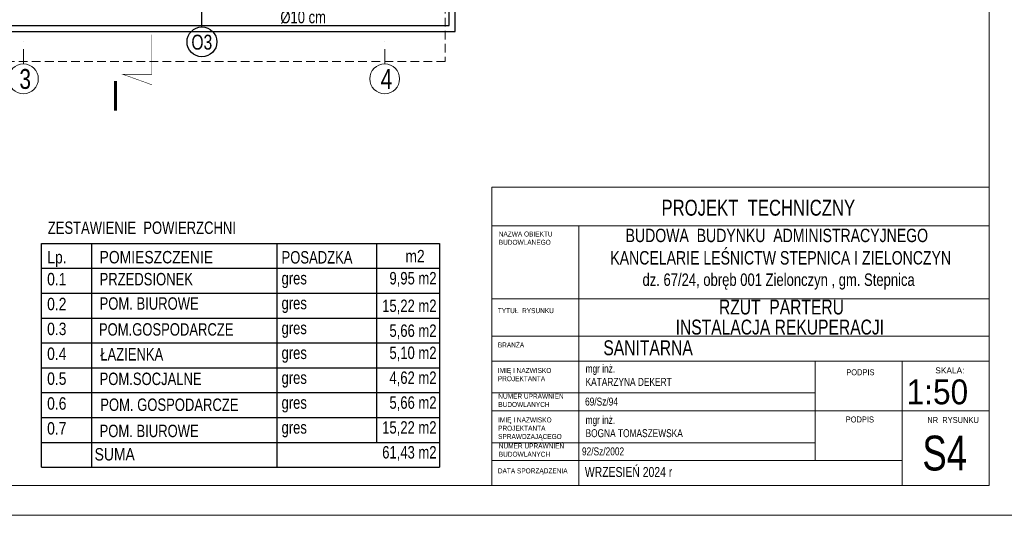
# Model space of a CAD drawing. Header units: inches. Extents: x 67073 to 287261, y -76160 to 48412.
# Tile 94 of 117: x 86326 to 87316, y -42402 to -41904. Entities that reach past the tile are written whole.
import ezdxf
from ezdxf.enums import TextEntityAlignment as Align

# ---------------------------------------------------------------- set-up
doc = ezdxf.new("R2010")
doc.units = ezdxf.units.IN
doc.header["$MEASUREMENT"] = 0
doc.linetypes.add('DASHDOT', pattern=[1, 0.5, -0.25, 0, -0.25])
doc.linetypes.add('HIDDEN', pattern=[0.375, 0.25, -0.125])
for name, color, linetype in [('## 00 TABELKA -OPISY', 7, 'Continuous'), ('A--tabelka-zest.pow.', 121, 'Continuous'), ('p--obrzeże bet.', 252, 'Continuous'), ('p--opis okna', 181, 'Continuous'), ('p--opisy dodatkowe', 33, 'Continuous')]:
    doc.layers.add(name, color=color, linetype=linetype)
for name, color, linetype, lineweight in [('A--tabelka rysunku', 7, 'Continuous', 0), ('p-- linia przekroju I-AB', 116, 'Continuous', 40), ('p--dach', 2, 'Continuous', 30), ('p--osie konstr.-NR', 1, 'DASHDOT', 15)]:
    doc.layers.add(name, color=color, linetype=linetype, lineweight=lineweight)
doc.styles.add('1-50', font='arial.ttf', dxfattribs={"width": 0.75, "height": 12.5})
doc.styles.add('1-500', font='arial.ttf', dxfattribs={"width": 0.75, "height": 1.25})
doc.styles.add('Arial narrow', font='arial.ttf', dxfattribs={"width": 0.75})
doc.styles.get("Standard").update_dxf_attribs({"font": 'ARIAL.TTF', "width": 0.75})

msp = doc.modelspace()

# ---------------------------------------------------------------- linework, layer by layer
at = {"linetype": 'Continuous', "lineweight": 18}
for points in [[(85230.462, -42402.179), (87330.462, -42402.179), (87330.462, -40917.179), (85230.462, -40917.179)], [(85391.09, -42372.179), (87300.462, -42372.179), (87300.462, -40947.179), (85391.09, -40947.179)]]:
    msp.add_lwpolyline(points, close=True, dxfattribs=at)
at = {"layer": 'A--tabelka rysunku', "linetype": 'Continuous'}
for p, q in [((87300.462, -42072.179), (86800.462, -42072.179)), ((87300.462, -42111.241), (86800.462, -42111.241)), ((86887.962, -42111.241), (86887.962, -42372.179)), ((87300.462, -42184.679), (86800.462, -42184.679)), ((87300.462, -42184.679), (86800.462, -42184.679)), ((87300.462, -42222.179), (86800.462, -42222.179)), ((87300.462, -42247.179), (86800.462, -42247.179)), ((87125.462, -42347.179), (87125.462, -42247.179)), ((87212.962, -42372.179), (87212.962, -42247.179)), ((87125.462, -42279.179), (86800.462, -42279.179)), ((87212.962, -42297.179), (86800.462, -42297.179)), ((87212.962, -42297.179), (87300.462, -42297.179)), ((87125.462, -42329.179), (86800.462, -42329.179)), ((87212.962, -42347.179), (86800.462, -42347.179))]:
    msp.add_line(p, q, dxfattribs=at)
msp.add_lwpolyline([(86800.462, -42372.179), (87300.462, -42372.179), (87300.462, -42072.179), (86800.462, -42072.179)], close=True, dxfattribs=at)
at = {"layer": 'A--tabelka-zest.pow.', "color": 0}
for p, q in [((86397.831, -42128.867), (86397.831, -42353.867)), ((86584.346, -42128.867), (86584.346, -42353.867)), ((86684.346, -42128.867), (86684.346, -42328.867)), ((86347.831, -42153.867), (86747.831, -42153.867)), ((86347.831, -42178.867), (86747.831, -42178.867)), ((86347.831, -42203.867), (86747.831, -42203.867)), ((86347.831, -42228.867), (86747.831, -42228.867)), ((86347.831, -42253.867), (86747.831, -42253.867)), ((86347.831, -42278.867), (86747.831, -42278.867)), ((86347.831, -42303.867), (86747.831, -42303.867)), ((86347.831, -42328.867), (86747.831, -42328.867)), ((86347.831, -42328.867), (86747.831, -42328.867)), ((86347.831, -42353.867), (86747.831, -42353.867))]:
    msp.add_line(p, q, dxfattribs=at)
msp.add_lwpolyline([(86347.831, -42353.867), (86347.831, -42128.867), (86747.831, -42128.867), (86747.831, -42353.867)], dxfattribs=at)
at = {"layer": 'p-- linia przekroju I-AB', "color": 0, "const_width": 0.5}
msp.add_lwpolyline([(86458.673, -41918.964), (86458.673, -41958.974), (86429.646, -41958.974), (86458.673, -41969.385)], dxfattribs=at)
at = {"layer": 'p--dach', "color": 0, "linetype": 'HIDDEN', "lineweight": 20, "ltscale": 35}
msp.add_lwpolyline([(85473.683, -41101.444), (86753.683, -41101.444), (86753.683, -41945.844), (85473.683, -41945.844)], close=True, dxfattribs=at)
at = {"layer": 'p--obrzeże bet.', "color": 0, "linetype": 'Continuous', "ltscale": 35}
for points in [[(86310.283, -41915.844), (86763.683, -41915.844), (86763.683, -41131.444), (85463.683, -41131.444), (85463.683, -41921.844), (85917.083, -41921.844)], [(86304.283, -41909.844), (86757.683, -41909.844), (86757.683, -41137.444), (85469.683, -41137.444), (85469.683, -41915.844), (85923.083, -41915.844)]]:
    msp.add_lwpolyline(points, dxfattribs=at)
at = {"layer": 'p--opis okna', "color": 0}
msp.add_line((86508.988, -41911.305), (86508.988, -41833.844), dxfattribs=at)
msp.add_circle((86508.988, -41926.305), 15, dxfattribs=at)
at = {"layer": 'p--osie konstr.-NR', "color": 0, "linetype": 'DASHDOT', "ltscale": 30}
for p, q in [((86329.483, -41948.442), (86329.483, -41923.442)), ((86692.733, -41948.442), (86692.733, -41923.442))]:
    msp.add_line(p, q, dxfattribs=at)
at = {"layer": 'p--osie konstr.-NR', "color": 0, "linetype": 'Continuous', "ltscale": 35}
for centre in [(86329.483, -41963.442), (86692.733, -41963.442)]:
    msp.add_circle(centre, 15, dxfattribs=at)

# ---------------------------------------------------------------- texts
at = {"layer": '## 00 TABELKA -OPISY', "ltscale": 35, "char_height": 15, "attachment_point": 2, "style": 'Arial narrow'}
for s, insert, width in [('RZUT  PARTERU', (87091.639, -42185.314), 589.37616), ('INSTALACJA REKUPERACJI', (87090.013, -42205.475), 589.37616), ('SANITARNA', (86957.546, -42226.252), 627.98218)]:
    msp.add_mtext(s, dxfattribs=dict(at, insert=insert, width=width))
at = {"layer": '## 00 TABELKA -OPISY', "char_height": 8, "width": 277.17637, "attachment_point": 1}
for s, insert in [('\\W0.75;mgr inż.\\PKATARZYNA DEKERT', (86894.675, -42250.701)), ('\\W0.75;mgr inż.\\PBOGNA TOMASZEWSKA', (86894.675, -42302.293))]:
    msp.add_mtext(s, dxfattribs=dict(at, insert=insert))
at = {"layer": '## 00 TABELKA -OPISY', "attachment_point": 1, "style": 'Arial narrow'}
for s, insert, char_height, width in [('\\P69/Sz/94', (86894.176, -42270.534), 8, 277.17637), ('92/Sz/2002', (86891.08, -42333.934), 8, 219.89178), ('WRZESIEŃ 2024 r', (86893.965, -42353.606), 10, 277.17637)]:
    msp.add_mtext(s, dxfattribs=dict(at, insert=insert, char_height=char_height, width=width))
at = {"layer": 'A--tabelka rysunku', "style": 'Arial narrow'}
msp.add_text('SKALA:', height=6, dxfattribs=at).set_placement((87246.322, -42253.513), align=Align.TOP_LEFT)
at = {"layer": 'A--tabelka rysunku', "style": 'Arial narrow', "width": 0.908571}
msp.add_text('1:50', height=25, dxfattribs=at).set_placement((87217.586, -42265.614), align=Align.TOP_LEFT)
at = {"layer": 'A--tabelka rysunku', "ltscale": 35, "insert": (87068.368, -42084.967), "char_height": 16, "width": 627.98218, "attachment_point": 2, "style": 'Arial narrow'}
msp.add_mtext('PROJEKT  TECHNICZNY', dxfattribs=at)
at = {"layer": 'A--tabelka rysunku'}
for s, insert, char_height, width, attachment_point, style in [('NAZWA OBIEKTU\\PBUDOWLANEGO', (86807.387, -42116.916), 5, 277.17637, 1, 'Arial narrow'), ('{\\H0.75x;BUDOWA  BUDYNKU  ADMINISTRACYJNEGO\\P  KANCELARIE LEŚNICTW STEPNICA I ZIELONCZYN\\P\\H0.9259x; dz. 67/24, obręb 001 Zielonczyn , gm. Stepnica}', (87086.971, -42114.075), 18, 597.29156, 2, '1-500'), ('TYTUŁ  RYSUNKU', (86806.481, -42193.947), 5, 277.17637, 1, 'Arial narrow'), ('BRANŻA', (86806.481, -42228.454), 5, 277.17637, 1, 'Arial narrow'), ('IMIĘ I NAZWISKO \\PPROJEKTANTA', (86806.481, -42254.062), 5, 277.17637, 1, 'Arial narrow'), ('PODPIS ', (87156.814, -42255.398), 6, 277.17637, 1, 'Arial narrow'), ('NUMER UPRAWNIEŃ \\PBUDOWLANYCH', (86806.926, -42279.925), 5, 277.17637, 1, 'Arial narrow'), ('IMIĘ I NAZWISKO \\PPROJEKTANTA\\PSPRAWDZAJĄCEGO', (86806.765, -42303.791), 5, 277.17637, 1, 'Arial narrow'), ('PODPIS  ', (87156.246, -42302.852), 6, 277.17637, 1, 'Arial narrow'), ('NR  RYSUNKU', (87238.308, -42303.39), 6, 72.14614, 1, 'Arial narrow'), ('NUMER UPRAWNIEŃ \\PBUDOWLANYCH', (86807.446, -42329.942), 5, 277.17637, 1, 'Arial narrow'), ('S4', (87233.332, -42322.114), 35, 65.0967, 1, 'Arial narrow'), ('DATA SPORZĄDZENIA', (86806.481, -42355.003), 5, 277.17637, 1, 'Arial narrow')]:
    msp.add_mtext(s, dxfattribs=dict(at, insert=insert, char_height=char_height, width=width, attachment_point=attachment_point, style=style))
at = {"layer": 'A--tabelka-zest.pow.', "color": 0, "width": 0.8}
for s, p in [('Lp.', (86353.487, -42136.449)), ('POMIESZCZENIE', (86406.074, -42136.449)), ('m2', (86713.531, -42135.397)), ('0.1', (86353.335, -42158.535)), ('0.2', (86353.335, -42183.535)), ('0.3', (86353.335, -42208.535)), ('0.4', (86353.335, -42233.535)), ('0.5', (86353.335, -42258.535)), ('0.6', (86353.335, -42283.535)), ('0.7', (86353.335, -42308.535)), ('SUMA', (86401.079, -42334.563))]:
    msp.add_text(s, height=12.5, dxfattribs=at).set_placement(p, align=Align.TOP_LEFT)
at = {"layer": 'A--tabelka-zest.pow.', "color": 0, "ltscale": 35, "insert": (86353.986, -42106.843), "char_height": 12.5, "width": 402.19685, "attachment_point": 1}
msp.add_mtext('ZESTAWIENIE  POWIERZCHNI   ', dxfattribs=at)
at = {"layer": 'A--tabelka-zest.pow.', "color": 0, "char_height": 12.5, "style": '1-50'}
for s, insert, width, attachment_point in [('POSADZKA', (86589.02, -42136.585), 100, 1), ('gres', (86589.02, -42157.59), 100, 1), ('\\pxqr;9,95 m2', (86681.35, -42157.59), 63.48431, 1), ('\\pxqr;15,22 m2', (86681.35, -42200.145), 63.48431, 7), ('gres', (86589.02, -42182.59), 100, 1), ('gres', (86589.02, -42207.59), 100, 1), ('\\pxqr;5,66 m2', (86681.35, -42225.145), 63.48431, 7), ('gres', (86589.02, -42232.59), 100, 1), ('\\pxqr;5,10 m2', (86681.35, -42232.59), 63.48431, 1), ('gres', (86589.02, -42257.59), 100, 1), ('\\pxqr;4,62 m2', (86681.35, -42257.59), 63.48431, 1), ('gres', (86589.02, -42282.59), 100, 1), ('\\pxqr;5,66 m2', (86681.35, -42282.59), 63.48431, 1), ('gres', (86589.02, -42307.59), 100, 1), ('\\pxqr;15,22 m2', (86681.35, -42307.59), 63.48431, 1), ('\\pxqr;61,43 m2', (86681.35, -42332.59), 63.48431, 1)]:
    msp.add_mtext(s, dxfattribs=dict(at, insert=insert, width=width, attachment_point=attachment_point))
at = {"layer": 'A--tabelka-zest.pow.', "color": 0, "char_height": 12.5, "attachment_point": 1}
for s, insert, width in [('PRZEDSIONEK', (86406.074, -42158.535), 74.28), ('POM. BIUROWE', (86406.074, -42183.037), 133.69486), ('POM.GOSPODARCZE', (86405.389, -42209.069), 72.19), ('ŁAZIENKA', (86406.758, -42234.078), 150.3188), ('POM.SOCJALNE', (86406.074, -42258.74), 150.3188), ('POM. GOSPODARCZE', (86406.758, -42284.772), 211.26936), ('POM. BIUROWE', (86406.074, -42311.097), 133.69486)]:
    msp.add_mtext(s, dxfattribs=dict(at, insert=insert, width=width))
at = {"layer": 'p-- linia przekroju I-AB', "color": 0, "insert": (86426.66, -41965.558), "char_height": 30, "width": 72.0009, "attachment_point": 3}
msp.add_mtext('\\W0.8;I', dxfattribs=at)
at = {"layer": 'p--opis okna', "color": 0, "insert": (86498.378, -41919.055), "char_height": 15, "width": 74.01038, "attachment_point": 1, "style": '1-50'}
msp.add_mtext('O3', dxfattribs=at)
at = {"layer": 'p--opisy dodatkowe', "color": 0, "insert": (86587.827, -41874.25), "char_height": 12.5, "width": 177.1707, "attachment_point": 1, "style": '1-50'}
msp.add_mtext('rura spustowa\\P%%c10 cm', dxfattribs=at)
at = {"layer": 'p--osie konstr.-NR', "color": 0, "linetype": 'Continuous', "ltscale": 35, "char_height": 20, "width": 63.5564, "attachment_point": 1}
for s, insert in [('3', (86325.443, -41953.55)), ('4', (86688.693, -41953.55))]:
    msp.add_mtext(s, dxfattribs=dict(at, insert=insert))

doc.saveas('drawing.dxf')
